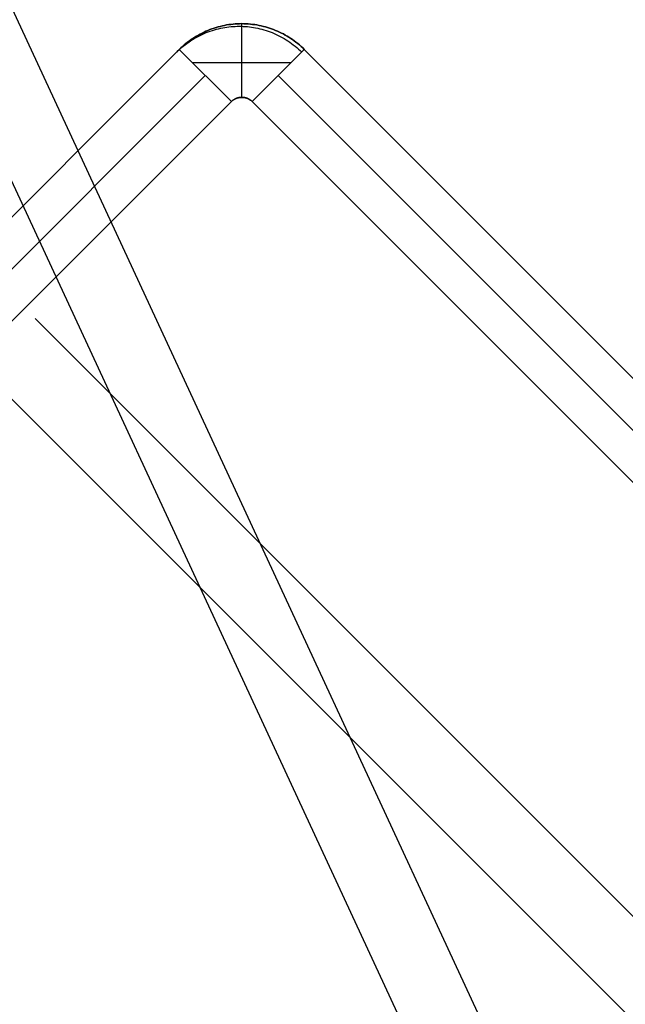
# Model space of a CAD drawing. Header units: millimetres. Extents: x -630 to 192, y -7 to 1615.
# Tile 107 of 249: x 149 to 162, y 46 to 66. Entities that reach past the tile are written whole.
import ezdxf

# ---------------------------------------------------------------- set-up
doc = ezdxf.new("R2010")
doc.units = ezdxf.units.MM
doc.header["$MEASUREMENT"] = 0
doc.layers.add('OVIDIO 160x80x72h', color=7, linetype='Continuous')

msp = doc.modelspace()

# ---------------------------------------------------------------- linework, layer by layer
at = {"layer": 'OVIDIO 160x80x72h', "extrusion": (-0.1089792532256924, 0.202851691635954, 0.9731262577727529)}
for points in [[(-166.8952477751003, 70.6342789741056), (-166.8952477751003, 231.2901234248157)], [(-166.8952477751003, 231.2901234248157), (-166.8952477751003, 70.6342789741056)]]:
    msp.add_lwpolyline(points, dxfattribs=at)
at = {"layer": 'OVIDIO 160x80x72h', "extrusion": (-0.10897925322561, 0.2028516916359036, 0.9731262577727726)}
msp.add_lwpolyline([(-167.1907177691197, 231.2901234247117), (-167.1907177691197, 70.63427897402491)], dxfattribs=at)
at = {"layer": 'OVIDIO 160x80x72h', "extrusion": (-0.1089792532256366, 0.20285169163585, 0.9731262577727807)}
for points in [[(-167.4861877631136, 231.2901234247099), (-167.4861877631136, 70.63427897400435)], [(-167.4861877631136, 70.63427897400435), (-167.4861877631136, 231.2901234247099)]]:
    msp.add_lwpolyline(points, dxfattribs=at)
at = {"layer": 'OVIDIO 160x80x72h', "extrusion": (-0.02146384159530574, 0.04629577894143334, 0.998697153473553)}
msp.add_lwpolyline([(-161.4590617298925, -30.72332665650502), (-161.4590617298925, 70.57930301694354)], dxfattribs=at)
at = {"layer": 'OVIDIO 160x80x72h', "extrusion": (-0.02146384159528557, 0.04629577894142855, 0.9986971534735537)}
msp.add_lwpolyline([(-162.9449923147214, -29.75952800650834), (-162.9449923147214, 70.7535075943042)], dxfattribs=at)
at = {"layer": 'OVIDIO 160x80x72h', "extrusion": (-0.2357022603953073, 0.2357022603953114, 0.9428090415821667)}
msp.add_lwpolyline([(-131.5232356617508, 347.6584848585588), (-131.5232356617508, 238.5806814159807)], dxfattribs=at)
at = {"layer": 'OVIDIO 160x80x72h', "extrusion": (-0.2357022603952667, 0.2357022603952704, 0.942809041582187)}
msp.add_lwpolyline([(-132.4719189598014, 238.5806814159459), (-132.4719189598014, 347.6584848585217)], dxfattribs=at)
at = {"layer": 'OVIDIO 160x80x72h', "extrusion": (-0.2357022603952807, 0.2357022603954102, 0.9428090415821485)}
msp.add_lwpolyline([(-129.6258690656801, 238.5806814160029), (-129.6258690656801, 347.6584848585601)], dxfattribs=at)
at = {"layer": 'OVIDIO 160x80x72h', "extrusion": (-0.1089886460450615, 0.2028662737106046, 0.9731221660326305)}
for points in [[(-166.4859991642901, 157.3028181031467), (-166.4859991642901, 214.6839444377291)], [(-166.4859991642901, 214.6839444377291), (-166.4859991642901, 157.3028181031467)]]:
    msp.add_lwpolyline(points, dxfattribs=at)
at = {"layer": 'OVIDIO 160x80x72h', "extrusion": (-0.2357022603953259, 0.2357022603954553, 0.942809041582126)}
msp.add_lwpolyline([(-128.6771857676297, 347.6584848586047), (-128.6771857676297, 238.5806814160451)], dxfattribs=at)
at = {"layer": 'OVIDIO 160x80x72h', "extrusion": (-0.1089886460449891, 0.2028662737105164, 0.9731221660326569)}
msp.add_lwpolyline([(-165.7730528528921, 157.3028181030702), (-165.7730528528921, 214.6839444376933)], dxfattribs=at)
at = {"layer": 'OVIDIO 160x80x72h', "extrusion": (-0.1089855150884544, 0.202861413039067, 0.9731235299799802)}
for points in [[(-165.0602270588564, 214.6795783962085), (-165.0602270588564, 157.2984520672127)], [(-165.0602270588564, 157.2984520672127), (-165.0602270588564, 214.6795783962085)]]:
    msp.add_lwpolyline(points, dxfattribs=at)
at = {"layer": 'OVIDIO 160x80x72h', "extrusion": (-0.2357022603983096, 0.235702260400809, 0.9428090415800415)}
msp.add_lwpolyline([(-125.2546383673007, 333.5570183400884), (-125.2546383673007, 229.0166566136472)], dxfattribs=at)
at = {"layer": 'OVIDIO 160x80x72h', "extrusion": (-0.2357022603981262, 0.2357022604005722, 0.9428090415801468)}
msp.add_lwpolyline([(-126.2941796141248, 336.3253491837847), (-126.2941796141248, 230.9173627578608)], dxfattribs=at)
at = {"layer": 'OVIDIO 160x80x72h', "extrusion": (-0.2028516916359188, 0.1089792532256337, 0.9731262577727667)}
for points in [[(-83.16879179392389, 143.8896246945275), (-83.16879179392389, 304.5454691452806)], [(-83.16879179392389, 304.5454691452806), (-83.16879179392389, 143.8896246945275)]]:
    msp.add_lwpolyline(points, dxfattribs=at)
at = {"layer": 'OVIDIO 160x80x72h', "extrusion": (-0.2028516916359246, 0.1089792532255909, 0.9731262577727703)}
msp.add_lwpolyline([(-82.87332179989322, 304.5454691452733), (-82.87332179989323, 143.8896246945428)], dxfattribs=at)
at = {"layer": 'OVIDIO 160x80x72h', "extrusion": (-0.2028516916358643, 0.1089792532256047, 0.9731262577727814)}
for points in [[(-82.57785180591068, 143.8896246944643), (-82.57785180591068, 304.5454691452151)], [(-82.57785180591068, 304.5454691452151), (-82.57785180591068, 143.8896246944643)]]:
    msp.add_lwpolyline(points, dxfattribs=at)
at = {"layer": 'OVIDIO 160x80x72h', "extrusion": (0.999884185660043, -0.0002316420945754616, 0.01521714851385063)}
msp.add_lwpolyline([(65.51879697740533, -2.473562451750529), (55.41521186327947, 661.1793426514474)], dxfattribs=at)
at = {"layer": 'OVIDIO 160x80x72h'}
for points in [[(153.7866542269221, 63.98191791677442), (153.7866542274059, 65.48317454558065)], [(152.5137186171, 64.95576740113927), (143.2509055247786, 55.69295430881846)], [(143.2509055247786, 55.69295430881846), (152.5137186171, 64.95576740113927)], [(155.0595913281, 64.95605570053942), (173.5857864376, 46.42985547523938)], [(173.5857864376, 46.42985547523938), (155.0595913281, 64.95605570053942)], [(152.7803384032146, 64.68916142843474), (154.7926970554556, 64.68916142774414)], [(153.0440624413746, 64.42545105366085), (143.7812356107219, 55.16262422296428)], [(173.05538466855, 45.89945370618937), (154.5291870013, 64.42565137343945)], [(144.311565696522, 54.63229413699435), (153.5744065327, 63.89513443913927)], [(153.5744065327, 63.89513443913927), (144.311565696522, 54.63229413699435)], [(149.5791922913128, 59.47565666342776), (185.7631818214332, 23.29166713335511)], [(148.51868204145, 58.41514641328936), (184.7100369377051, 22.22379151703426)]]:
    msp.add_lwpolyline(points, dxfattribs=at)
at = {"layer": 'OVIDIO 160x80x72h', "extrusion": (0.9998841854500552, -0.0002316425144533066, 0.01521716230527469)}
for points in [[(64.9910984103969, -2.454420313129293), (54.88791780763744, 661.171312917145)], [(54.88791780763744, 661.171312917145), (64.9910984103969, -2.454420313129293)]]:
    msp.add_lwpolyline(points, dxfattribs=at)
at = {"layer": 'OVIDIO 160x80x72h', "extrusion": (0.9998841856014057, -0.0002316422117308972, 0.0152171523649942)}
for points in [[(54.88821259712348, 661.1713189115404), (64.99197646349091, -2.493159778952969)], [(64.99197646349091, -2.493159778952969), (54.88821259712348, 661.1713189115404)]]:
    msp.add_lwpolyline(points, dxfattribs=at)
at = {"layer": 'OVIDIO 160x80x72h', "extrusion": (5.440141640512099e-08, -5.439859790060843e-08, 0.9999999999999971)}
for points in [[(153.5744065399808, 63.89513443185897), (152.5137186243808, 64.95576739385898)], [(152.5137186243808, 64.95576739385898), (153.5744065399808, 63.89513443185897)]]:
    msp.add_lwpolyline(points, dxfattribs=at)
at = {"layer": 'OVIDIO 160x80x72h', "extrusion": (-0.0007924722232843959, -0.0007924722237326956, 0.9999993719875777)}
for points in [[(153.9985785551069, 63.89497450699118), (155.0594365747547, 64.95583186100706)], [(155.0594365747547, 64.95583186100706), (153.9985785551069, 63.89497450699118)]]:
    msp.add_lwpolyline(points, dxfattribs=at)
at = {"layer": 'OVIDIO 160x80x72h', "extrusion": (0.9998841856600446, -0.0002316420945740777, 0.01521714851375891)}
msp.add_lwpolyline([(64.01863795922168, -2.47453418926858), (53.91538567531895, 661.1565089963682)], dxfattribs=at)
at = {"layer": 'OVIDIO 160x80x72h', "extrusion": (-0.0002316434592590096, 0.9998841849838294, 0.01521719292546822)}
for points in [[(-153.5892050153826, -1.105586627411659), (-143.4860035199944, 662.5201472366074)], [(-143.4860035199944, 662.5201472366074), (-153.5892050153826, -1.105586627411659)]]:
    msp.add_lwpolyline(points, dxfattribs=at)
at = {"layer": 'OVIDIO 160x80x72h', "extrusion": (-0.0002316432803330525, 0.9998841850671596, 0.01521718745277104)}
for points in [[(-143.9102115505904, 662.5266058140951), (-154.0135327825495, -1.107266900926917)], [(-154.0135327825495, -1.107266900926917), (-143.9102115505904, 662.5266058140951)]]:
    msp.add_lwpolyline(points, dxfattribs=at)
at = {"layer": 'OVIDIO 160x80x72h', "extrusion": (0.0003781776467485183, -0.0003781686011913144, 0.9999998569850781)}
for points in [[(153.9987745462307, 63.89516488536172), (172.5251977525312, 45.3691874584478)], [(172.5251977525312, 45.3691874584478), (153.9987745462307, 63.89516488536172)]]:
    msp.add_lwpolyline(points, dxfattribs=at)
at = {"layer": 'OVIDIO 160x80x72h', "extrusion": (-0.01521891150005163, -0.01521891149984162, 0.9997683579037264)}
msp.add_lwpolyline([(152.4940095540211, 64.91087477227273), (152.526465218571, 64.9425156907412), (152.5597557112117, 64.97337311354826), (152.5938523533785, 65.00341446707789), (152.628724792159, 65.03260859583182), (152.6643410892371, 65.06092586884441), (152.7006678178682, 65.08833827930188), (152.7376701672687, 65.11481953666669), (152.775312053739, 65.1403451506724), (152.813556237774, 65.16489250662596), (152.8523644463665, 65.18844093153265), (152.8916974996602, 65.21097175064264), (152.9315154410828, 65.23246833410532), (152.9717776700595, 65.25291613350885), (153.0124430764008, 65.27230270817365), (153.0534701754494, 65.29061774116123), (153.0948172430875, 65.30785304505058), (153.1364424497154, 65.3240025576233), (153.178303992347, 65.33906232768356), (153.2203602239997, 65.35303049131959), (153.2625697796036, 65.365907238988), (153.3048916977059, 65.37769477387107), (153.3472855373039, 65.38839726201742), (153.389711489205, 65.39802077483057), (153.4321304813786, 65.40657322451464), (153.4745042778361, 65.41406429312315), (153.5167955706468, 65.42050535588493), (153.558968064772, 65.42590939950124), (153.6009865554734, 65.43029093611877), (153.6428169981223, 65.43366591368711), (153.684426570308, 65.4360516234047), (153.7257837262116, 65.43746660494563), (153.7668582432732, 65.43793055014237), (153.8079328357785, 65.43745708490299), (153.8492898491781, 65.43603250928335), (153.8908990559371, 65.43363713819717), (153.9327289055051, 65.43025243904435), (153.9747465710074, 65.4258611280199), (154.0169180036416, 65.42044726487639), (154.0592079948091, 65.41399634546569), (154.101580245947, 65.40649539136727), (154.1439974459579, 65.39793303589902), (154.1864213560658, 65.38829960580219), (154.2288129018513, 65.37758719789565), (154.2711322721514, 65.36578975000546), (154.313339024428, 65.35290310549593), (154.3553921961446, 65.33892507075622), (154.3972504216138, 65.32385546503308), (154.4388720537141, 65.30769616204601), (154.4802152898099, 65.29045112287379), (154.5212383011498, 65.2721264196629), (154.5618993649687, 65.25273024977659), (154.6021569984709, 65.23227294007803), (154.6419700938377, 65.21076694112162), (154.6812980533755, 65.18822681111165), (154.7201009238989, 65.16466918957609), (154.7583395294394, 65.1401127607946), (154.7959756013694, 65.1145782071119), (154.8329719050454, 65.08808815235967), (154.869292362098, 65.06066709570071), (154.9049021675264, 65.03234133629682), (154.9397679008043, 65.00313888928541), (154.9738576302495, 64.97308939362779), (155.0071410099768, 64.94222401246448), (155.0395893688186, 64.91057532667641)], dxfattribs=at)
at = {"layer": 'OVIDIO 160x80x72h', "extrusion": (0.2760888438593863, 0.1226098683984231, 0.9532794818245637)}
msp.add_lwpolyline([(-11.2036680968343, 55.19883176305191), (-11.2036680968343, 53.69883176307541)], dxfattribs=at)
at = {"layer": 'OVIDIO 160x80x72h', "extrusion": (0.8812084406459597, 0.2655070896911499, -0.3911235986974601)}
for points in [[(-34.94203754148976, 732.0551735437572), (10.6776934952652, 672.8350557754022)], [(10.6776934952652, 672.8350557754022), (-34.94203754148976, 732.0551735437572)]]:
    msp.add_lwpolyline(points, dxfattribs=at)
at = {"layer": 'OVIDIO 160x80x72h', "extrusion": (0.881275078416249, 0.2653515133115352, -0.3910790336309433)}
for points in [[(-31.82179595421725, 729.176846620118), (10.56203093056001, 674.1271892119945)], [(10.56203093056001, 674.1271892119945), (-31.82179595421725, 729.176846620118)]]:
    msp.add_lwpolyline(points, dxfattribs=at)
at = {"layer": 'OVIDIO 160x80x72h', "extrusion": (0.8811853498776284, 0.2655605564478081, -0.391139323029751)}
for points in [[(10.64328880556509, 671.4014656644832), (-35.67699165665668, 731.5197195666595)], [(-35.67699165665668, 731.5197195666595), (10.64328880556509, 671.4014656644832)]]:
    msp.add_lwpolyline(points, dxfattribs=at)
at = {"layer": 'OVIDIO 160x80x72h', "extrusion": (0.8812750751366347, 0.2653515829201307, -0.3910789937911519)}
for points in [[(10.38288483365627, 673.9896502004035), (-32.00077035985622, 729.0390643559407)], [(-32.00077035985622, 729.0390643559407), (10.38288483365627, 673.9896502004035)]]:
    msp.add_lwpolyline(points, dxfattribs=at)
at = {"layer": 'OVIDIO 160x80x72h', "extrusion": (0.8812743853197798, 0.2653523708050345, -0.3910800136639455)}
msp.add_lwpolyline([(10.45907261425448, 662.4366454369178), (-33.85379486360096, 719.9917239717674)], dxfattribs=at)
at = {"layer": 'OVIDIO 160x80x72h', "extrusion": (0.8812743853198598, 0.265352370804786, -0.3910800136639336)}
msp.add_lwpolyline([(9.740215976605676, 622.7879081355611), (-32.1274866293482, 677.1671223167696)], dxfattribs=at)
at = {"layer": 'OVIDIO 160x80x72h', "extrusion": (0.9998841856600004, -0.0002316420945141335, 0.01521714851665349)}
msp.add_lwpolyline([(46.12157906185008, -2.763311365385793), (35.5801934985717, 689.6464696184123)], dxfattribs=at)
at = {"layer": 'OVIDIO 160x80x72h'}
for points in [[(155.0595913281, 64.95605570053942, -0.1338389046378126), (155.0266077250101, 64.98826071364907, -0.1338389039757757), (154.9931714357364, 65.01936700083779, -0.1338389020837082), (154.9592791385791, 65.04938653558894, -0.1338388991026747), (154.9249275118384, 65.07833129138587, -0.1338388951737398), (154.8901132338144, 65.10621324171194, -0.133838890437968), (154.8548329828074, 65.13304436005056, -0.133838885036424), (154.8190834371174, 65.15883661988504, -0.1338388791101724), (154.7828612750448, 65.18360199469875, -0.1338388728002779), (154.7461631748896, 65.20735245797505, -0.1338388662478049), (154.7089858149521, 65.23009998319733, -0.1338388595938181), (154.6713258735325, 65.25185654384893, -0.1338388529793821), (154.6331800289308, 65.2726341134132, -0.1338388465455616), (154.5945449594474, 65.29244466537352, -0.133838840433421), (154.5554173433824, 65.31130017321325, -0.1338388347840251), (154.515793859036, 65.32921261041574, -0.1338388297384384), (154.4756711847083, 65.34619395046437, -0.1338388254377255), (154.435051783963, 65.36225180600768, -0.1338388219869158), (154.3939612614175, 65.37737634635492, -0.1338388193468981), (154.3524310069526, 65.39155337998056, -0.1338388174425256), (154.3104924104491, 65.40476871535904, -0.133838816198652), (154.2681768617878, 65.4170081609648, -0.1338388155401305), (154.2255157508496, 65.42825752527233, -0.1338388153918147), (154.1825404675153, 65.43850261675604, -0.133838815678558), (154.1392824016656, 65.44772924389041, -0.1338388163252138), (154.0957729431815, 65.45592321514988, -0.1338388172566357), (154.0520434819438, 65.46307033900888, -0.1338388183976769), (154.0081254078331, 65.46915642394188, -0.1338388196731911), (153.9640501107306, 65.47416727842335, -0.1338388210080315), (153.9198489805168, 65.4780887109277, -0.1338388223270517), (153.8755534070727, 65.48090652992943, -0.1338388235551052), (153.831194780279, 65.48260654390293, -0.1338388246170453), (153.7868044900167, 65.4831745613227, -0.1338388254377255), (153.7424139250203, 65.48260111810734, -0.1338388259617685), (153.6980544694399, 65.48089565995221, -0.1338388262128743), (153.6537575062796, 65.4780723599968, -0.1338388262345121), (153.6095544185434, 65.47414539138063, -0.1338388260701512), (153.5654765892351, 65.46912892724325, -0.1338388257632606), (153.5215554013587, 65.46303714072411, -0.1338388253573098), (153.4778222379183, 65.45588420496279, -0.1338388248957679), (153.4343084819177, 65.44768429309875, -0.1338388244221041), (153.391045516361, 65.43845157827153, -0.1338388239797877), (153.3480647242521, 65.42820023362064, -0.1338388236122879), (153.305397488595, 65.4169444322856, -0.1338388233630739), (153.2630751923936, 65.40469834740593, -0.133838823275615), (153.221129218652, 65.39147615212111, -0.1338388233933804), (153.179590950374, 65.37729201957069, -0.1338388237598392), (153.1384917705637, 65.36216012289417, -0.1338388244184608), (153.097863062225, 65.34609463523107, -0.1338388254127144), (153.057730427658, 65.32910536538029, -0.1338388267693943), (153.0180963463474, 65.31118466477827, -0.133838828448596), (152.9789575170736, 65.29232052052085, -0.1338388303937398), (152.9403106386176, 65.27250091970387, -0.1338388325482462), (152.90215240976, 65.25171384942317, -0.1338388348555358), (152.8644795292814, 65.22994729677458, -0.133838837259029), (152.8272886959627, 65.20718924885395, -0.1338388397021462), (152.7905766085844, 65.18342769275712, -0.133838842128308), (152.7543399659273, 65.1586506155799, -0.1338388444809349), (152.7185754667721, 65.13284600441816, -0.1338388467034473), (152.6832798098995, 65.10600184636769, -0.1338388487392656), (152.6484496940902, 65.07810612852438, -0.1338388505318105), (152.6140818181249, 65.04914683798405, -0.1338388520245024), (152.5801728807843, 65.01911196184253, -0.1338388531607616), (152.5467195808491, 64.98798948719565, -0.1338388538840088), (152.5137186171, 64.95576740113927, -0.1338388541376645)], [(152.5137186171, 64.95576740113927, -0.1338388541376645), (152.5467195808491, 64.98798948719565, -0.1338388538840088), (152.5801728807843, 65.01911196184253, -0.1338388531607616), (152.6140818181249, 65.04914683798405, -0.1338388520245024), (152.6484496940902, 65.07810612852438, -0.1338388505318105), (152.6832798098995, 65.10600184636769, -0.1338388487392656), (152.7185754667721, 65.13284600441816, -0.1338388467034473), (152.7543399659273, 65.1586506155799, -0.1338388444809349), (152.7905766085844, 65.18342769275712, -0.133838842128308), (152.8272886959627, 65.20718924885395, -0.1338388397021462), (152.8644795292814, 65.22994729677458, -0.133838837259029), (152.90215240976, 65.25171384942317, -0.1338388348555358), (152.9403106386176, 65.27250091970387, -0.1338388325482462), (152.9789575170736, 65.29232052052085, -0.1338388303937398), (153.0180963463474, 65.31118466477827, -0.133838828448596), (153.057730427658, 65.32910536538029, -0.1338388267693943), (153.097863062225, 65.34609463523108, -0.1338388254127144), (153.1384917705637, 65.36216012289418, -0.1338388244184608), (153.179590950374, 65.3772920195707, -0.1338388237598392), (153.221129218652, 65.39147615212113, -0.1338388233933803), (153.2630751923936, 65.40469834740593, -0.133838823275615), (153.305397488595, 65.4169444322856, -0.1338388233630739), (153.3480647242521, 65.42820023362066, -0.1338388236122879), (153.391045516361, 65.43845157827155, -0.1338388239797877), (153.4343084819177, 65.44768429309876, -0.1338388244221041), (153.4778222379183, 65.4558842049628, -0.1338388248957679), (153.5215554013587, 65.46303714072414, -0.1338388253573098), (153.5654765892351, 65.46912892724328, -0.1338388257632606), (153.6095544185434, 65.47414539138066, -0.1338388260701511), (153.6537575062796, 65.47807235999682, -0.1338388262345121), (153.6980544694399, 65.48089565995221, -0.1338388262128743), (153.7424139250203, 65.48260111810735, -0.1338388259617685), (153.7868044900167, 65.4831745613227, -0.1338388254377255), (153.831194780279, 65.48260654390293, -0.1338388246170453), (153.8755534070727, 65.48090652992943, -0.1338388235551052), (153.9198489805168, 65.47808871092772, -0.1338388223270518), (153.9640501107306, 65.47416727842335, -0.1338388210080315), (154.0081254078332, 65.46915642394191, -0.1338388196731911), (154.0520434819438, 65.46307033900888, -0.1338388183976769), (154.0957729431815, 65.45592321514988, -0.1338388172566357), (154.1392824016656, 65.44772924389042, -0.1338388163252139), (154.1825404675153, 65.43850261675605, -0.133838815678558), (154.2255157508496, 65.42825752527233, -0.1338388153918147), (154.2681768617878, 65.4170081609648, -0.1338388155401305), (154.3104924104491, 65.40476871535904, -0.133838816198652), (154.3524310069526, 65.39155337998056, -0.1338388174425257), (154.3939612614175, 65.37737634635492, -0.1338388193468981), (154.4350517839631, 65.36225180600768, -0.1338388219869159), (154.4756711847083, 65.34619395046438, -0.1338388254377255), (154.515793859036, 65.32921261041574, -0.1338388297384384), (154.5554173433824, 65.31130017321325, -0.1338388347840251), (154.5945449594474, 65.29244466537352, -0.133838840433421), (154.6331800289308, 65.2726341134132, -0.1338388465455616), (154.6713258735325, 65.25185654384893, -0.1338388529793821), (154.7089858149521, 65.23009998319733, -0.1338388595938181), (154.7461631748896, 65.20735245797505, -0.1338388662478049), (154.7828612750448, 65.18360199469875, -0.1338388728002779), (154.8190834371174, 65.15883661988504, -0.1338388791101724), (154.8548329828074, 65.13304436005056, -0.133838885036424), (154.8901132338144, 65.10621324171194, -0.133838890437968), (154.9249275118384, 65.07833129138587, -0.1338388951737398), (154.9592791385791, 65.04938653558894, -0.1338388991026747), (154.9931714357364, 65.01936700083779, -0.1338389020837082), (155.0266077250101, 64.98826071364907, -0.1338389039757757), (155.0595913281, 64.95605570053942, -0.1338389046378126)], [(153.9987343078, 63.89519867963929, -0.1355203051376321), (153.9912670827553, 63.90244925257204, -0.1355063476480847), (153.9837013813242, 63.9093642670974, -0.135466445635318), (153.9760333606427, 63.91594647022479, -0.1354035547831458), (153.9682591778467, 63.92219860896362, -0.1353206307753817), (153.9603749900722, 63.9281234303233, -0.1352206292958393), (153.952376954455, 63.93372368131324, -0.1351065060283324), (153.9442612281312, 63.93900210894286, -0.1349812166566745), (153.9401580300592, 63.94152149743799, -0.1349153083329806), (153.9360239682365, 63.94396146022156, -0.1348477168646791), (153.931858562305, 63.94632234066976, -0.1347788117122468), (153.9276613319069, 63.94860448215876, -0.1347089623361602), (153.923431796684, 63.95080822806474, -0.1346385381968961), (153.9191694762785, 63.95293392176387, -0.1345679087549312), (153.9148738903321, 63.95498190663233, -0.1344974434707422), (153.910544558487, 63.95695252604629, -0.1344275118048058), (153.9061810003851, 63.95884612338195, -0.1343584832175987), (153.9017827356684, 63.96066304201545, -0.1342907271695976), (153.8973492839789, 63.962403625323, -0.1342246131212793), (153.8928801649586, 63.96406821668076, -0.1341605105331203), (153.8838330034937, 63.96717079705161, -0.1340398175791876), (153.8746374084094, 63.96997353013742, -0.133931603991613), (153.8652895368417, 63.97247916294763, -0.1338388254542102), (153.8557894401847, 63.97468997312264, -0.1337636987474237), (153.8461527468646, 63.97660636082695, -0.1337054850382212), (153.8363989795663, 63.97822825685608, -0.1336627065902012), (153.826547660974, 63.97955559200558, -0.1336338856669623), (153.8166183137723, 63.98058829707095, -0.133617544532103), (153.8066304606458, 63.9813263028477, -0.1336122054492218), (153.7966036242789, 63.98176954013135, -0.1336163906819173), (153.7865573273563, 63.98191793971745, -0.1336286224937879), (153.7765110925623, 63.98177143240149, -0.1336474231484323), (153.7664844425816, 63.981329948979, -0.133671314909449), (153.7564969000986, 63.9805934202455, -0.1336988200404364), (153.7465679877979, 63.9795617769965, -0.1337284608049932), (153.736717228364, 63.97823495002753, -0.1337587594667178), (153.7269641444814, 63.97661287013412, -0.1337882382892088), (153.7173282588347, 63.97469546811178, -0.1338154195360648), (153.7078290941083, 63.97248267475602, -0.1338388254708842), (153.6984822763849, 63.96997400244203, -0.1338573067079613), (153.6892878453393, 63.96716728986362, -0.133871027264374), (153.6802419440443, 63.96405995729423, -0.1338804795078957), (153.6757734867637, 63.96239275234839, -0.1338837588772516), (153.671340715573, 63.96064942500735, -0.1338861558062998), (153.6669431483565, 63.9588296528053, -0.133887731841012), (153.6625803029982, 63.95693311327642, -0.1338885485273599), (153.6582516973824, 63.95495948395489, -0.1338886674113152), (153.6539568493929, 63.95290844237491, -0.1338881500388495), (153.6496952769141, 63.95077966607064, -0.1338870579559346), (153.64546649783, 63.94857283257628, -0.133885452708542), (153.6412700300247, 63.94628761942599, -0.1338833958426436), (153.6371053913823, 63.94392370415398, -0.133880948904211), (153.6288696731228, 63.93895847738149, -0.13387513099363), (153.6207554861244, 63.93367457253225, -0.1338684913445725), (153.61275897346, 63.92806940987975, -0.1338615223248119), (153.6048762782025, 63.92214040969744, -0.1338547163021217), (153.5971035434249, 63.91588499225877, -0.1338485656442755), (153.5894369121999, 63.90930057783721, -0.1338435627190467), (153.5818725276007, 63.90238458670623, -0.1338401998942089), (153.5744065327, 63.89513443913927, -0.1338389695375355)], [(153.5744065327, 63.89513443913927, -0.1338389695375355), (153.5818725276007, 63.90238458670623, -0.1338401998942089), (153.5894369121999, 63.90930057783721, -0.1338435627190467), (153.5971035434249, 63.91588499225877, -0.1338485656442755), (153.6048762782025, 63.92214040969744, -0.1338547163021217), (153.61275897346, 63.92806940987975, -0.1338615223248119), (153.6207554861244, 63.93367457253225, -0.1338684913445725), (153.6288696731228, 63.93895847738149, -0.13387513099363), (153.6371053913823, 63.94392370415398, -0.133880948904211), (153.6412700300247, 63.94628761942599, -0.1338833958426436), (153.64546649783, 63.94857283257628, -0.133885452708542), (153.6496952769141, 63.95077966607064, -0.1338870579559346), (153.6539568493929, 63.95290844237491, -0.1338881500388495), (153.6582516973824, 63.95495948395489, -0.1338886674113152), (153.6625803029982, 63.95693311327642, -0.1338885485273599), (153.6669431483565, 63.9588296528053, -0.133887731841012), (153.671340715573, 63.96064942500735, -0.1338861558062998), (153.6757734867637, 63.96239275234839, -0.1338837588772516), (153.6802419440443, 63.96405995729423, -0.1338804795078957), (153.6892878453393, 63.96716728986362, -0.133871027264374), (153.6984822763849, 63.96997400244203, -0.1338573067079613), (153.7078290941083, 63.97248267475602, -0.1338388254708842), (153.7173282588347, 63.97469546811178, -0.1338154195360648), (153.7269641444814, 63.97661287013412, -0.1337882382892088), (153.736717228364, 63.97823495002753, -0.1337587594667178), (153.7465679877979, 63.9795617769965, -0.1337284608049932), (153.7564969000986, 63.9805934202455, -0.1336988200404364), (153.7664844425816, 63.981329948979, -0.133671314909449), (153.7765110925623, 63.98177143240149, -0.1336474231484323), (153.7865573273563, 63.98191793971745, -0.1336286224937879), (153.7966036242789, 63.98176954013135, -0.1336163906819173), (153.8066304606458, 63.9813263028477, -0.1336122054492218), (153.8166183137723, 63.98058829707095, -0.133617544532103), (153.826547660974, 63.97955559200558, -0.1336338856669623), (153.8363989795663, 63.97822825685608, -0.1336627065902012), (153.8461527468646, 63.97660636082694, -0.1337054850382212), (153.8557894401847, 63.97468997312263, -0.1337636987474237), (153.8652895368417, 63.97247916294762, -0.1338388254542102), (153.8746374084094, 63.96997353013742, -0.133931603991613), (153.8838330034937, 63.96717079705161, -0.1340398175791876), (153.8928801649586, 63.96406821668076, -0.1341605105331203), (153.8973492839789, 63.962403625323, -0.1342246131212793), (153.9017827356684, 63.96066304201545, -0.1342907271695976), (153.9061810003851, 63.95884612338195, -0.1343584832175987), (153.910544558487, 63.95695252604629, -0.1344275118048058), (153.9148738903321, 63.95498190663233, -0.1344974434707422), (153.9191694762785, 63.95293392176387, -0.1345679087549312), (153.923431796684, 63.95080822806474, -0.1346385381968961), (153.9276613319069, 63.94860448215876, -0.1347089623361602), (153.931858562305, 63.94632234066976, -0.1347788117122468), (153.9360239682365, 63.94396146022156, -0.1348477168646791), (153.9401580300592, 63.94152149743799, -0.1349153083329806), (153.9442612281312, 63.93900210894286, -0.1349812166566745), (153.952376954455, 63.93372368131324, -0.1351065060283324), (153.9603749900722, 63.9281234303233, -0.1352206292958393), (153.9682591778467, 63.92219860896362, -0.1353206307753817), (153.9760333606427, 63.91594647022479, -0.1354035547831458), (153.9837013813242, 63.9093642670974, -0.135466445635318), (153.9912670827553, 63.90244925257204, -0.1355063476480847), (153.9987343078, 63.89519867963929, -0.1355203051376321)]]:
    msp.add_polyline3d(points, dxfattribs=at)

doc.saveas('drawing.dxf')
